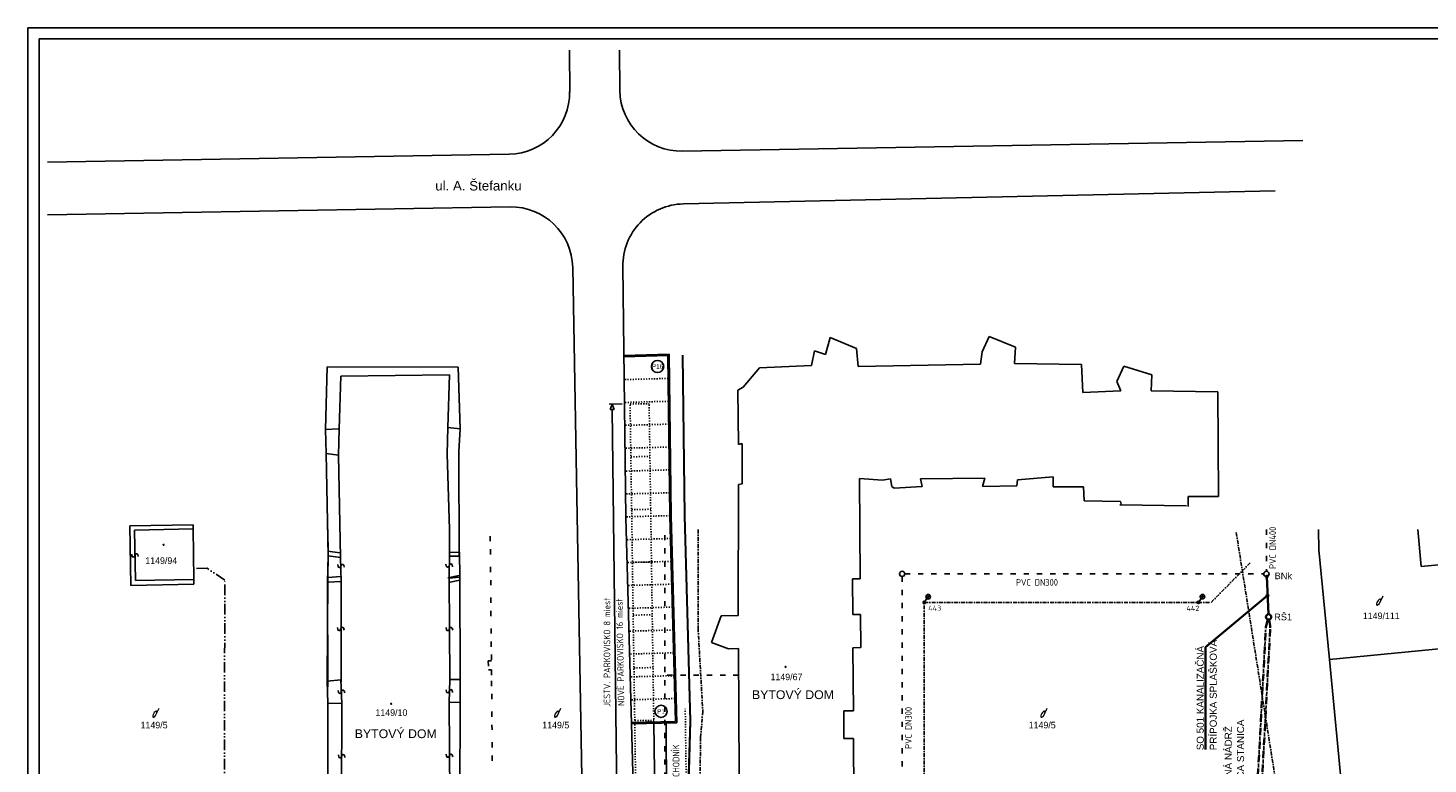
# Model space of a CAD drawing. Extents: x 4743276 to 9726129, y -4307434 to -1665362.
# Tile 56 of 121: x 4743276 to 4902258, y -1995837 to -1912166. Entities that reach past the tile are written whole.
import ezdxf
from ezdxf.enums import TextEntityAlignment as Align

# ---------------------------------------------------------------- set-up
doc = ezdxf.new("R2010")
doc.units = 0
doc.header["$MEASUREMENT"] = 0
for name, pattern in [('ACAD_ISO03W100', [30, 12, -18]), ('ACAD_ISO12W100', [22, 12, -3, 0.5, -3, 0.5, -3]), ('BODKOCIARKOVANA_3', [5.6, 3, -1.3, 0, -1.3])]:
    doc.linetypes.add(name, pattern=pattern)
for name, color, linetype in [('body', 7, 'CONTINUOUS'), ('MÚRY', 1, 'CONTINUOUS'), ('POZEMOK', 8, 'CONTINUOUS'), ('siete', 6, 'CONTINUOUS'), ('TENKÁ', 7, 'CONTINUOUS')]:
    doc.layers.add(name, color=color, linetype=linetype)
doc.styles.add('ROMANS', font='ROMANS', dxfattribs={"height": 0.2})
doc.styles.get("Standard").update_dxf_attribs({"font": 'TXT', "width": 0.612})
doc.styles.add('styl1', font='arial.ttf')
doc.styles.add('Style-Arial', font='arial.ttf')
doc.styles.add('STYLE1', font='isocp.shx')

msp = doc.modelspace()

# ---------------------------------------------------------------- hatches: boundary and pattern name
at = {"layer": 'siete', "lineweight": 30, "ltscale": 0.25}
h = msp.add_hatch(color=47, dxfattribs=at)
h.dxf.hatch_style = 1
h.paths.add_polyline_path([(4884044.952, -1974521.434, 1), (4883833.754, -1974521.434, 1)])
at = {"layer": 'TENKÁ', "lineweight": 35, "ltscale": 0.25}
h = msp.add_hatch(color=30, dxfattribs=at)
h.dxf.hatch_style = 1
h.paths.add_polyline_path([(4884147.574, -1976669.515, 1), (4883936.377, -1976669.515, 1)])
h = msp.add_hatch(color=30, dxfattribs=at)
h.dxf.hatch_style = 1
h.paths.add_polyline_path([(4884041.975, -1976616.716, 1), (4884041.975, -1976722.315, 1)])

# ---------------------------------------------------------------- linework, layer by layer
at = {"layer": 'body', "color": 30}
msp.add_line((4806452.409, -2012148.382), (4805625.538, -1967617.749), dxfattribs=at)
at = {"layer": 'MÚRY', "linetype": 'Continuous'}
for p, q in [((4833834.627, -1949301.933), (4834366.813, -1947365.692)), ((4834366.813, -1947365.692), (4837358.361, -1948604.438)), ((4851623.138, -1948984.911), (4852419.15, -1947225.311)), ((4852419.15, -1947225.311), (4855410.698, -1948464.056)), ((4832247.133, -1950531.614), (4832602.68, -1948859.2)), ((4832602.68, -1948859.2), (4833834.627, -1949301.933)), ((4837358.361, -1948604.438), (4837530.468, -1950630.131)), ((4851444.232, -1950393.499), (4851623.138, -1948984.911)), ((4855410.698, -1948464.056), (4855318.979, -1950313.11)), ((4826346.692, -1950784.11), (4832247.133, -1950531.614)), ((4837530.468, -1950630.131), (4851444.232, -1950393.499)), ((4855318.979, -1950313.11), (4862891.834, -1950416.16)), ((4862891.834, -1950416.16), (4863061.676, -1953586.614)), ((4866938.69, -1952361.466), (4867734.702, -1950601.865)), ((4867734.702, -1950601.865), (4870902.89, -1951576.784)), ((4778628.095, -1957723.499), (4778816.065, -1951735.871)), ((4778816.065, -1951735.871), (4791144.602, -1951584.159)), ((4791144.602, -1951584.159), (4790956.631, -1957571.787)), ((4824493.106, -1952981.911), (4826346.692, -1950784.11)), ((4870902.89, -1951576.784), (4870811.171, -1953425.838)), ((4823875.999, -1953332.925), (4824493.106, -1952981.911)), ((4823951.855, -1959497.193), (4823875.999, -1953332.925)), ((4863061.676, -1953586.614), (4867376.89, -1953419.039)), ((4867376.89, -1953419.039), (4866938.69, -1952361.466)), ((4870811.171, -1953425.838), (4878384.026, -1953528.888)), ((4878384.026, -1953528.888), (4878448.552, -1965416.957)), ((4778534.109, -1960717.314), (4778628.095, -1957723.499)), ((4790956.631, -1957571.787), (4790862.646, -1960565.601)), ((4824392.322, -1959410.006), (4823951.855, -1959497.193)), ((4824383.257, -1963989.047), (4824392.322, -1959410.006)), ((4778775.274, -1972341.556), (4778534.109, -1960717.314)), ((4790862.646, -1960565.601), (4791136.087, -1969181)), ((4837784.158, -1974792.406), (4837711.134, -1963395.003)), ((4840322.715, -1963580.307), (4837711.134, -1963395.003)), ((4841203.648, -1963405.933), (4840322.715, -1963580.307)), ((4841378.022, -1964286.866), (4841203.648, -1963405.933)), ((4851946.957, -1963339.142), (4844637.929, -1963412.731)), ((4844637.929, -1963412.731), (4844812.303, -1964293.665)), ((4851680.864, -1964307.262), (4851946.957, -1963339.142)), ((4859696.453, -1963178.365), (4855645.065, -1963522.58)), ((4859694.186, -1964323.125), (4859696.453, -1963178.365)), ((4823913.331, -1978958.118), (4823942.791, -1964076.234)), ((4823942.791, -1964076.234), (4824383.257, -1963989.047)), ((4841641.849, -1964463.506), (4841378.022, -1964286.866)), ((4844812.303, -1964293.665), (4841641.849, -1964463.506)), ((4855555.612, -1964226.874), (4851680.864, -1964307.262)), ((4855645.065, -1963522.58), (4855555.612, -1964226.874)), ((4863128.467, -1964329.924), (4859694.186, -1964323.125)), ((4863213.388, -1965915.151), (4863128.467, -1964329.924)), ((4867351.962, -1966011.402), (4863213.388, -1965915.151)), ((4874845.507, -1966468.316), (4867272.652, -1966365.266)), ((4867439.149, -1966451.869), (4867351.962, -1966011.402)), ((4875014.271, -1965410.159), (4875012.005, -1966554.919)), ((4878448.552, -1965416.957), (4875014.271, -1965410.159)), ((4791136.087, -1969181), (4791135.539, -1971794.259)), ((4901089.538, -1969181), (4901497.281, -1973378.63)), ((4778857.929, -1975071.544), (4778775.274, -1972341.556)), ((4791135.539, -1971794.259), (4791086.385, -1974728.4)), ((4901497.281, -1973378.63), (4914434.355, -1972117.311)), ((4778835.267, -1986519.147), (4778857.929, -1975071.544)), ((4791086.385, -1974728.4), (4791176.678, -1986236.312)), ((4836930.155, -1978848.251), (4836904.956, -1974790.423)), ((4836904.956, -1974790.423), (4837784.158, -1974792.406)), ((4821980.049, -1978980.942), (4820887.413, -1982031.475)), ((4823913.331, -1978958.118), (4821980.049, -1978980.942)), ((4837806.659, -1978836.351), (4836930.155, -1978848.251)), ((4837836.312, -1982583.566), (4837806.659, -1978836.351)), ((4820887.413, -1982031.475), (4822838.967, -1982732.643)), ((4822838.967, -1982732.643), (4823945.683, -1982719.215)), ((4823945.683, -1982719.215), (4824040.628, -1996956.318)), ((4836956.915, -1982617.638), (4837836.312, -1982583.566)), ((4837004.096, -1989790.272), (4836956.915, -1982617.638)), ((4791176.678, -1986236.312), (4791095.923, -1988859.645)), ((4791095.923, -1988859.645), (4791188.883, -2000900.092)), ((4835902.972, -1989795.41), (4837004.096, -1989790.272)), ((4835924.757, -1992946.271), (4835902.972, -1989795.41)), ((4837025.881, -1992941.133), (4835924.757, -1992946.271)), ((4837078.816, -2000588.074), (4837025.881, -1992941.133))]:
    msp.add_line(p, q, dxfattribs=at)
at = {"layer": 'MÚRY', "extrusion": (0, 0, -1)}
for p, q in [((4762027.947, -1969096.24), (4755370.682, -1969237.735)), ((4755370.682, -1969237.735), (4755472.708, -1974987.838)), ((4762027.947, -1969096.24), (4762118.789, -1974862.924)), ((4755472.708, -1974987.838), (4762118.789, -1974862.924))]:
    msp.add_line(p, q, dxfattribs=at)
at = {"layer": 'MÚRY', "linetype": 'Continuous', "extrusion": (0, 0, -1)}
for p, q in [((4778919.546, -1988957.418), (4778814.825, -1986269.289)), ((4778888.151, -2000913.985), (4778919.546, -1988957.418))]:
    msp.add_line(p, q, dxfattribs=at)
at = {"layer": 'POZEMOK'}
for p, q in [((4777042.868, -1957808.42), (4777233.105, -1950676.032)), ((4777233.105, -1950676.032), (4792114.988, -1950705.492)), ((4792114.988, -1950705.492), (4792365.218, -1957750.693)), ((4777125.522, -1960538.408), (4777042.868, -1957808.42)), ((4792365.218, -1957750.693), (4792184.046, -1960304.041)), ((4777366.687, -1972162.65), (4777125.522, -1960538.408)), ((4792184.046, -1960304.041), (4792248.571, -1972192.11)), ((4777272.702, -1975156.464), (4777366.687, -1972162.65)), ((4777337.227, -1987044.534), (4777272.702, -1975156.464))]:
    msp.add_line(p, q, dxfattribs=at)
at = {"layer": 'POZEMOK', "color": 7}
for p, q in [((4777042.868, -1957808.42), (4778628.095, -1957723.499)), ((4792365.218, -1957750.693), (4790956.631, -1957571.787)), ((4777125.522, -1960538.408), (4778534.109, -1960717.314)), ((4777366.687, -1972162.65), (4778775.274, -1972341.556)), ((4792248.571, -1972192.11), (4791103.811, -1972189.844)), ((4777272.702, -1975156.464), (4778857.929, -1975071.544)), ((4792331.226, -1974922.098), (4791009.825, -1975183.658))]:
    msp.add_line(p, q, dxfattribs=at)
at = {"layer": 'POZEMOK', "linetype": 'Continuous', "extrusion": (0, 0, -1)}
for p, q in [((4754835.286, -1968743.922), (4762019.299, -1968644.106)), ((4754939.946, -1975545.212), (4754835.286, -1968743.922)), ((4762019.299, -1968644.106), (4762027.947, -1969096.24)), ((4777344.394, -1971997.011), (4777307.398, -1974734.296)), ((4762124.154, -1975409.341), (4754939.946, -1975545.212)), ((4762118.789, -1974862.924), (4762124.154, -1975409.341)), ((4777307.398, -1974734.296), (4777255.195, -1986435.586)), ((4777255.195, -1986435.586), (4778814.825, -1986269.289)), ((4777255.195, -1986435.586), (4777311.15, -1988909.888)), ((4777311.15, -1988909.888), (4777331.805, -2000985.999)), ((4777311.15, -1988909.888), (4778919.546, -1988957.418))]:
    msp.add_line(p, q, dxfattribs=at)
at = {"layer": 'POZEMOK', "linetype": 'Continuous'}
for p, q in [((4777333.241, -1969181), (4777344.394, -1971997.011)), ((4889875.35, -1971474.13), (4889818.478, -1969181)), ((4889818.478, -1969181), (4889875.35, -1971474.13)), ((4792295.085, -1971756.154), (4791135.539, -1971794.259)), ((4792313.034, -1974590.811), (4792295.085, -1971756.154)), ((4891069.792, -1983955.982), (4889875.35, -1971474.13)), ((4889875.35, -1971474.13), (4891069.792, -1983955.982)), ((4792313.034, -1974590.811), (4791086.385, -1974728.4)), ((4792358.203, -1986237.156), (4792313.034, -1974590.811)), ((4917473.971, -1981380.741), (4891069.792, -1983955.982)), ((4891069.792, -1983955.982), (4917473.971, -1981380.741)), ((4894392.604, -2018801.317), (4891069.792, -1983955.982)), ((4792358.203, -1986237.156), (4791176.678, -1986236.312)), ((4792366.528, -1988799.954), (4792358.203, -1986237.156)), ((4792366.528, -1988799.954), (4791095.923, -1988859.645)), ((4792303.889, -2000892.256), (4792366.528, -1988799.954))]:
    msp.add_line(p, q, dxfattribs=at)
at = {"layer": 'POZEMOK', "linetype": 'Continuous', "extrusion": (0, 0, -1)}
for points in [[(-4755793.256, -1972256.324), (-4755739.901, -1972007.217), (-4755658.866, -1971948.623), (-4755578.529, -1971930.022), (-4755518.887, -1971951.066), (-4755459.594, -1971992.107), (-4755440.994, -1972072.444), (-4755401.571, -1972163.146), (-4755364.147, -1972253.813), (-4755305.854, -1972294.836), (-4755245.038, -1972305.899), (-4755144.53, -1972277.649), (-4755093.141, -1972198.534), (-4755039.135, -1971969.441)], [(-4755793.256, -1972256.324), (-4755739.901, -1972007.217), (-4755658.866, -1971948.623), (-4755578.529, -1971930.022), (-4755518.887, -1971951.066), (-4755459.594, -1971992.107), (-4755440.994, -1972072.444), (-4755402.57, -1972163.128), (-4755364.147, -1972253.813), (-4755304.855, -1972294.854), (-4755245.038, -1972305.899), (-4755144.53, -1972277.649), (-4755093.141, -1972198.534), (-4755039.135, -1971969.441)], [(-4779184.377, -1973476.145), (-4779144.571, -1973224.517), (-4779066.823, -1973161.626), (-4778987.609, -1973138.708), (-4778926.917, -1973156.496), (-4778865.491, -1973194.27), (-4778842.573, -1973273.484), (-4778798.303, -1973361.921), (-4778756.031, -1973450.431), (-4778695.605, -1973488.243), (-4778634.28, -1973496.001), (-4778535.446, -1973462.356), (-4778488.411, -1973380.578), (-4778446.873, -1973148.9)], [(-4779163.014, -1980619.796), (-4779113.142, -1980369.969), (-4779032.933, -1980310.249), (-4778952.864, -1980290.528), (-4778892.934, -1980310.737), (-4778833.074, -1980350.946), (-4778813.353, -1980431.016), (-4778772.668, -1980521.158), (-4778733.982, -1980611.294), (-4778675.122, -1980651.5), (-4778614.157, -1980661.713), (-4778514.053, -1980632.062), (-4778463.774, -1980552.237), (-4778412.972, -1980322.413)], [(-4779241.672, -1987749.078), (-4779183.111, -1987501.143), (-4779100.867, -1987444.258), (-4779020.158, -1987427.344), (-4778960.97, -1987449.633), (-4778902.55, -1987491.906), (-4778885.636, -1987572.615), (-4778848.121, -1987664.123), (-4778812.604, -1987755.554), (-4778755.183, -1987797.789), (-4778694.612, -1987810.123), (-4778593.534, -1987783.984), (-4778540.5, -1987705.963), (-4778481.708, -1987478.051)], [(-4779272.586, -1995086.345), (-4779224.023, -1994836.26), (-4779144.128, -1994776.121), (-4779064.163, -1994755.981), (-4779004.128, -1994775.876), (-4778944.058, -1994815.772), (-4778923.919, -1994895.737), (-4778882.762, -1994985.665), (-4778843.605, -1995075.597), (-4778784.535, -1995115.494), (-4778723.518, -1995125.387), (-4778623.57, -1995095.213), (-4778573.71, -1995015.125), (-4778524.111, -1994785.039)]]:
    msp.add_lwpolyline(points, dxfattribs=at)
at = {"layer": 'POZEMOK', "color": 7}
for points in [[(4777342.975, -1971638.827), (4778699.814, -1971811.16)], [(4777289.508, -1974621.125), (4778841.774, -1974537.97)], [(4792255.766, -1974391.702), (4790934.365, -1974653.262)]]:
    msp.add_lwpolyline(points, dxfattribs=at)
at = {"layer": 'POZEMOK', "linetype": 'Continuous'}
for points in [[(4791477.288, -1973417.746), (4791432.658, -1973166.929), (4791353.718, -1973105.542), (4791274.079, -1973084.149), (4791213.739, -1973103.099), (4791153.05, -1973142.045), (4791131.657, -1973221.684), (4791089.092, -1973310.955), (4791048.528, -1973400.261), (4790988.838, -1973439.225), (4790927.673, -1973448.159), (4790828.212, -1973416.418), (4790779.616, -1973335.558), (4790733.637, -1973104.72)], [(4791501.826, -1980629.13), (4791450.647, -1980379.567), (4791370.126, -1980320.268), (4791289.955, -1980300.966), (4791230.131, -1980321.489), (4791170.483, -1980362.011), (4791151.182, -1980442.183), (4791110.969, -1980532.537), (4791072.755, -1980622.874), (4791014.107, -1980663.387), (4790953.196, -1980673.919), (4790852.938, -1980644.793), (4790802.242, -1980565.233), (4790750.237, -1980335.678)], [(4791500.407, -1987709.495), (4791459.284, -1987458.08), (4791381.208, -1987395.596), (4791301.876, -1987373.093), (4791241.277, -1987391.199), (4791180.05, -1987429.294), (4791157.547, -1987508.627), (4791113.74, -1987597.294), (4791071.933, -1987686.025), (4791011.705, -1987724.152), (4790950.421, -1987732.231), (4790851.413, -1987699.105), (4790803.951, -1987617.574), (4790761.2, -1987386.117)], [(4791512.441, -1995027.289), (4791461.697, -1994777.637), (4791381.28, -1994718.197), (4791301.142, -1994698.756), (4791241.284, -1994719.175), (4791181.564, -1994759.593), (4791162.123, -1994839.73), (4791121.753, -1994930.014), (4791083.382, -1995020.284), (4791024.663, -1995060.695), (4790963.734, -1995071.121), (4790863.527, -1995041.82), (4790812.97, -1994962.171), (4790761.365, -1994732.525)]]:
    msp.add_lwpolyline(points, dxfattribs=at)
at = {"layer": 'siete', "color": 5, "linetype": 'ACAD_ISO03W100', "ltscale": 50}
for p, q in [((4815579, -2033405.237), (4815579, -1969181)), ((4823965.885, -1985748.597), (4815579, -1985748.597))]:
    msp.add_line(p, q, dxfattribs=at)
at = {"layer": 'siete', "color": 110, "linetype": 'BODKOCIARKOVANA_3', "lineweight": 25, "ltscale": 150}
for p, q in [((4819376.96, -1969181), (4819369.604, -1980408.817)), ((4819369.604, -1980408.817), (4819905.104, -1989848.817)), ((4819905.104, -1989848.817), (4819658.104, -1992816.317)), ((4819658.104, -1992816.317), (4819534.104, -2000978.317))]:
    msp.add_line(p, q, dxfattribs=at)
at = {"layer": 'siete', "linetype": 'BODKOCIARKOVANA_3', "lineweight": 25, "ltscale": 150}
for p, q in [((4893971.886, -2054615.118), (4880429.399, -1969181)), ((4877629, -1977474), (4882134, -1972890)), ((4845055.221, -2004292.574), (4845055.221, -1977474)), ((4845055.221, -1977474), (4877629, -1977474))]:
    msp.add_line(p, q, dxfattribs=at)
at = {"layer": 'siete', "color": 23, "linetype": 'ACAD_ISO03W100', "ltscale": 50}
for p, q in [((4883906, -1969181), (4883906, -1973923.293)), ((4842544.465, -1974523.293), (4842544.465, -2004728.397)), ((4842844.465, -1974223.293), (4883606, -1974223.293))]:
    msp.add_line(p, q, dxfattribs=at)
at = {"layer": 'siete', "color": 2, "linetype": 'ACAD_ISO03W100', "lineweight": 25, "ltscale": 50}
for p, q in [((4795771.672, -1969919.184), (4795793.925, -1972368.342)), ((4795802.941, -1973419.008), (4795825.194, -1975868.165)), ((4795834.769, -1976918.003), (4795856.463, -1979367.989)), ((4795866.039, -1980417.827), (4795887.732, -1982867.813)), ((4795919.831, -1986368.196), (4795941.524, -1988818.183)), ((4795951.1, -1989868.02), (4795972.793, -1992318.007)), ((4795982.369, -1993367.844), (4796004.063, -1995817.831))]:
    msp.add_line(p, q, dxfattribs=at)
at = {"layer": 'siete', "color": 202, "linetype": 'ACAD_ISO12W100', "lineweight": 25, "ltscale": 100}
for p, q in [((4763620.909, -1973586.638), (4762099.061, -1973610.612)), ((4765623.903, -1974937.675), (4763620.909, -1973586.638)), ((4765536.667, -2022842.997), (4765623.903, -1974937.675))]:
    msp.add_line(p, q, dxfattribs=at)
at = {"layer": 'siete', "color": 47, "lineweight": 35, "ltscale": 0.25}
msp.add_line((4883939.353, -1974521.434), (4884144.598, -1978817.597), dxfattribs=at)
at = {"layer": 'siete', "linetype": 'Continuous'}
for p, q in [((4845348.798, -1977038.754), (4845055.221, -1977474)), ((4845753.394, -1976771.271), (4845237.779, -1976870.992)), ((4845445.24, -1976563.418), (4845545.933, -1977078.844)), ((4876488.577, -1977032.754), (4876195, -1977468)), ((4876893.173, -1976765.271), (4876377.558, -1976864.992)), ((4876585.019, -1976557.418), (4876685.712, -1977072.844))]:
    msp.add_line(p, q, dxfattribs=at)
at = {"layer": 'siete', "color": 47, "linetype": 'ACAD_ISO12W100', "lineweight": 35, "ltscale": 70}
for p, q in [((4882115.418, -2012551.249), (4883842.525, -1980337.576)), ((4882970.038, -2005950.341), (4884341.835, -1980363.829)), ((4884078.13, -1979406.174), (4883878.028, -1980121.836)), ((4884208.04, -1979413.206), (4884329.77, -1980146.536))]:
    msp.add_line(p, q, dxfattribs=at)
at = {"layer": 'siete', "color": 2, "linetype": 'ACAD_ISO03W100', "lineweight": 25, "ltscale": 50}
msp.add_lwpolyline([(4795892.655, -1983393.426), (4795899.129, -1984093.78), (4795548.817, -1984096.323), (4795558.392, -1985146.16), (4795907.875, -1985143.058), (4795914.349, -1985843.413)], dxfattribs=at)
at = {"layer": 'siete', "color": 23, "ltscale": 50}
for centre in [(4842544.465, -1974223.293), (4883906, -1974223.293)]:
    msp.add_circle(centre, 300, dxfattribs=at)
at = {"layer": 'siete', "color": 47, "lineweight": 30, "ltscale": 0.25}
msp.add_circle((4883939.353, -1974521.434), 105.599, dxfattribs=at)
at = {"layer": 'siete', "linetype": 'Continuous'}
for centre, radius in [((4845055.221, -1977474), 140), ((4845495.585, -1976821.133), 262.5), ((4876195, -1977468), 140), ((4876635.364, -1976815.133), 262.5)]:
    msp.add_circle(centre, radius, dxfattribs=at)
at = {"layer": 'siete', "color": 47, "lineweight": 35, "ltscale": 70}
msp.add_circle((4884158.914, -1979117.255), 300, dxfattribs=at)
at = {"layer": 'siete', "color": 47, "linetype": 'ACAD_ISO12W100', "lineweight": 35, "ltscale": 70}
for centre, start, end in [((4884841.09, -1980391.113), 164.378733, 176.93107723), ((4883343.269, -1980310.292), 356.93107723, 9.42493809)]:
    msp.add_arc(centre, 1000, start, end, dxfattribs=at)
at = {"layer": 'TENKÁ', "ltscale": 0.25}
for p, q in [((4743276.5, -1912166), (4991983.5, -1912166)), ((4743276.5, -1912166), (4743276.5, -2115181)), ((4744526.5, -1913416), (4990733.5, -1913416)), ((4744526.5, -1913416), (4744526.5, -2113931))]:
    msp.add_line(p, q, dxfattribs=at)
at = {"layer": 'TENKÁ'}
for p, q in [((4804787.736, -1919510.325), (4804752.172, -1914673.589)), ((4810475.817, -1919289.639), (4810441.876, -1914673.589)), ((4817700.836, -1932165.939), (4884900.838, -1930679.249)), ((4805625.538, -1967617.749), (4806452.409, -2012148.382))]:
    msp.add_line(p, q, dxfattribs=at)
at = {"layer": 'TENKÁ', "color": 7, "linetype": 'Continuous'}
for p, q in [((4816096.918, -1949246.121), (4810948.263, -1949388.089)), ((4816816.631, -1990992.144), (4811818.531, -1991129.961)), ((4816970.709, -1991137.953), (4811822.665, -1991279.904)), ((4814514.538, -2002814), (4814344.61, -1991210.364)), ((4815804.256, -2003178.303), (4815755.07, -1991171.472)), ((4818466.004, -1990946.664), (4818103.46, -2003400.009)), ((4818515.983, -1990948.119), (4818153.439, -2003401.464))]:
    msp.add_line(p, q, dxfattribs=at)
at = {"layer": 'TENKÁ', "linetype": 'ACAD_ISO03W100', "ltscale": 10}
for p, q in [((4815982.684, -1952000.316), (4810983.99, -1952138.149)), ((4816014.277, -1954600.433), (4811016.07, -1954738.253)), ((4816045.87, -1957200.55), (4811048.151, -1957338.357)), ((4816077.462, -1959800.667), (4811078.435, -1959938.51)), ((4816109.055, -1962400.784), (4811112.312, -1962538.564)), ((4816140.648, -1965000.901), (4811144.392, -1965138.668)), ((4816172.241, -1967601.018), (4811173.546, -1967738.852)), ((4816243.312, -1970200.047), (4811245.211, -1970337.864)), ((4816243.312, -1970200.047), (4811245.211, -1970337.864)), ((4816314.976, -1972799.059), (4811316.876, -1972936.876)), ((4816386.641, -1975398.071), (4811388.541, -1975535.888)), ((4816458.306, -1977997.083), (4811460.206, -1978134.9)), ((4816529.971, -1980596.095), (4811531.871, -1980733.913)), ((4816601.636, -1983195.108), (4811603.536, -1983332.925)), ((4816673.301, -1985794.12), (4811675.201, -1985931.937)), ((4816744.966, -1988393.132), (4811746.866, -1988530.949))]:
    msp.add_line(p, q, dxfattribs=at)
at = {"layer": 'TENKÁ', "color": 125}
for p, q in [((4810739.247, -1954906.787), (4809266.939, -1954944.091)), ((4809389.723, -1955542.988), (4809607.948, -1954935.451)), ((4809389.723, -1955542.988), (4809607.948, -1954935.451)), ((4809856.66, -1955531.157), (4809607.948, -1954935.451)), ((4809856.66, -1955531.157), (4809607.948, -1954935.451)), ((4809389.723, -1955542.988), (4809856.66, -1955531.157)), ((4809856.66, -1955531.157), (4809389.723, -1955542.988)), ((4809615.446, -1955537.269), (4810197.692, -2002272.536))]:
    msp.add_line(p, q, dxfattribs=at)
at = {"layer": 'TENKÁ', "color": 125, "linetype": 'ACAD_ISO03W100', "ltscale": 10}
for p, q in [((4811649.189, -1954910.02), (4813812.552, -1954878.339)), ((4812157.418, -1989614.864), (4811649.189, -1954910.02)), ((4814321.034, -1989600.435), (4813812.552, -1954878.339)), ((4811737.045, -1960909.377), (4813900.408, -1960877.696)), ((4811824.902, -1966908.733), (4813988.265, -1966877.052)), ((4811912.758, -1972908.09), (4814076.121, -1972876.409)), ((4812000.615, -1978907.447), (4814163.978, -1978875.766)), ((4812088.472, -1984906.804), (4814251.835, -1984875.123)), ((4812263.752, -1996875.92), (4812157.418, -1989614.864)), ((4814342.413, -1991060.368), (4814321.034, -1989600.435)), ((4818103.46, -2003400.009), (4817910.843, -1989576.495)), ((4812176.328, -1990906.16), (4814339.691, -1990874.479))]:
    msp.add_line(p, q, dxfattribs=at)
at = {"layer": 'TENKÁ', "color": 30, "lineweight": 35, "ltscale": 0.25}
for p in [(4884041.975, -1976669.515), (4876994.783, -1994192.015)]:
    msp.add_line(p, (4876994.783, -1982558.224), dxfattribs=at)
at = {"layer": 'TENKÁ', "color": 7, "linetype": 'ACAD_ISO03W100', "ltscale": 10}
msp.add_line((4812176.328, -1990906.16), (4814339.691, -1990874.479), dxfattribs=at)
at = {"layer": 'TENKÁ'}
for points in [[(4817596.492, -1926166.846), (4888037.435, -1924941.652)], [(4745501.265, -1927420.814), (4797909.472, -1926509.267)], [(4745501.265, -1933421.721), (4798013.815, -1932508.359)], [(4805625.538, -1967617.749), (4805134.489, -1939385.562)], [(4812240.673, -2006439.429), (4811175.593, -1967813.082), (4810823.629, -1939286.61)]]:
    msp.add_lwpolyline(points, dxfattribs=at)
at = {"layer": 'TENKÁ', "color": 7, "linetype": 'Continuous'}
for points in [[(4810952.397, -1949538.032), (4815951.091, -1949400.199), (4816172.709, -1967639.563), (4816816.631, -1990992.144)], [(4816096.918, -1949246.121), (4816322.684, -1967636.585), (4816970.709, -1991137.953)], [(4817600.661, -1949354.714), (4817822.433, -1967606.798), (4818466.004, -1990946.664)], [(4817650.647, -1949353.335), (4817872.424, -1967605.805), (4818515.985, -1990945.286)]]:
    msp.add_lwpolyline(points, dxfattribs=at)
at = {"layer": 'TENKÁ', "color": 125}
for centre in [(4814770, -1950642), (4815164, -1989848.5)]:
    msp.add_circle(centre, 692, dxfattribs=at)
at = {"layer": 'TENKÁ', "linetype": 'Continuous', "extrusion": (0, 0, -1)}
msp.add_circle((-4758678.526, -1970916.385), 50, dxfattribs=at)
msp.add_circle((-4758678.526, -1970916.385), 50, dxfattribs=at)
at = {"layer": 'TENKÁ', "color": 30, "lineweight": 35, "ltscale": 0.25}
for radius in [105.599, 52.799]:
    msp.add_circle((4884041.975, -1976669.515), radius, dxfattribs=at)
at = {"layer": 'TENKÁ', "ltscale": 0.25}
for centre in [(4829302.386, -1984794.451), (4829302.386, -1984794.451), (4784528.886, -1988983.951), (4784528.886, -1988983.951)]:
    msp.add_circle(centre, 50, dxfattribs=at)
at = {"layer": 'TENKÁ'}
for centre, start, end in [((4797787.736, -1919510.325), 270.99645713, 0.99645713), ((4817474.759, -1919167.905), 180.99645713, 270.99645713), ((4798135.548, -1939507.301), 0.99645713, 90.99645713), ((4817822.57, -1939164.88), 90.99645713, 180.99645713)]:
    msp.add_arc(centre, 7000, start, end, dxfattribs=at)

# ---------------------------------------------------------------- texts
at = {"layer": 'siete', "color": 23, "ltscale": 0.25, "style": 'STYLE1'}
for s, p in [('PVC DN400', (4884990.442, -1973666.356)), ('PVC DN300', (4843628.907, -1994120.373))]:
    msp.add_text(s, height=750, rotation=90, dxfattribs=at).set_placement(p)
at = {"layer": 'siete', "color": 47, "lineweight": 35, "ltscale": 0.25, "style": 'Style-Arial'}
for s, p in [('BNk', (4884834.421, -1974824.441)), ('RŠ1', (4884790.414, -1979490.338))]:
    msp.add_text(s, height=750, dxfattribs=at).set_placement(p)
at = {"layer": 'siete', "color": 23, "ltscale": 0.25, "style": 'STYLE1'}
msp.add_text('PVC DN300', height=750, dxfattribs=at).set_placement((4855464.627, -1975560.407))
at = {"layer": 'siete', "linetype": 'Continuous', "style": 'STYLE1'}
for s, p in [('443', (4845505.627, -1978421.014)), ('442', (4874832.627, -1978437.514))]:
    msp.add_text(s, height=600, dxfattribs=at).set_placement(p)
at = {"layer": 'TENKÁ', "style": 'Style-Arial'}
for s, height, p in [('ul. A. Štefanku', 1080, (4794429.838, -1929558.749)), ('BYTOVÝ DOM', 1000, (4830144.918, -1987455.165)), ('BYTOVÝ DOM', 1000, (4785036.418, -1991891.165))]:
    msp.add_text(s, height=height, dxfattribs=at).set_placement(p, align=Align.TOP_CENTER)
at = {"layer": 'TENKÁ', "color": 125, "style": 'Style-Arial'}
for s, p in [('P16', (4814141.56, -1950891.519)), ('P1', (4814735.56, -1990112.519))]:
    msp.add_text(s, height=500, dxfattribs=at).set_placement(p)
at = {"layer": 'TENKÁ', "ltscale": 0.25}
for s, p in [('1149/94', (4756595.246, -1973092.859)), ('1149/111', (4894861.828, -1979364.901)), ('1149/67', (4827593.431, -1986305.872)), ('1149/10', (4782730.531, -1990364.643)), ('1149/5', (4756059.873, -1991785.562)), ('1149/5', (4801676.373, -1991785.562)), ('1149/5', (4856910.873, -1991785.562))]:
    msp.add_text(s, height=750, dxfattribs=at).set_placement(p)
at = {"layer": 'TENKÁ', "ltscale": 0.25, "style": 'STYLE1'}
for s, rotation, p in [('JESTV. PARKOVISKO 8 miest', 90, (4809022.591, -1983130.183)), ('NOVÉ PARKOVISKO 16 miest', 91.03713222, (4810402.591, -1983126.524)), ('CHODNÍK', 90, (4816744.926, -1995454.609))]:
    msp.add_text(s, height=750, rotation=rotation, dxfattribs=at).set_placement(p, align=Align.MIDDLE)
at = {"layer": 'TENKÁ', "linetype": 'Continuous', "style": 'ROMANS', "oblique": 25.5, "width": 0.612}
for p in [(4896246.834, -1977760.518), (4757266.334, -1990511.518), (4802882.834, -1990511.518), (4858117.334, -1990511.518)]:
    msp.add_text('d', height=1000, dxfattribs=at).set_placement(p)
at = {"layer": 'TENKÁ', "color": 30, "lineweight": 35, "ltscale": 0.25, "style": 'styl1'}
for s, p in [('PRÍPOJKA SPLAŠKOVÁ', (4878272.583, -1994271.795)), ('SO 501 KANALIZAČNÁ ', (4876794.083, -1994271.795)), ('SO 502 AKUMULAČNÁ NÁDRŽ', (4879975.109, -2007560.309)), ('A PREČERPÁVAJÚCA STANICA', (4881373.109, -2007546.809))]:
    msp.add_text(s, height=800, rotation=90, dxfattribs=at).set_placement(p)

doc.saveas('drawing.dxf')
